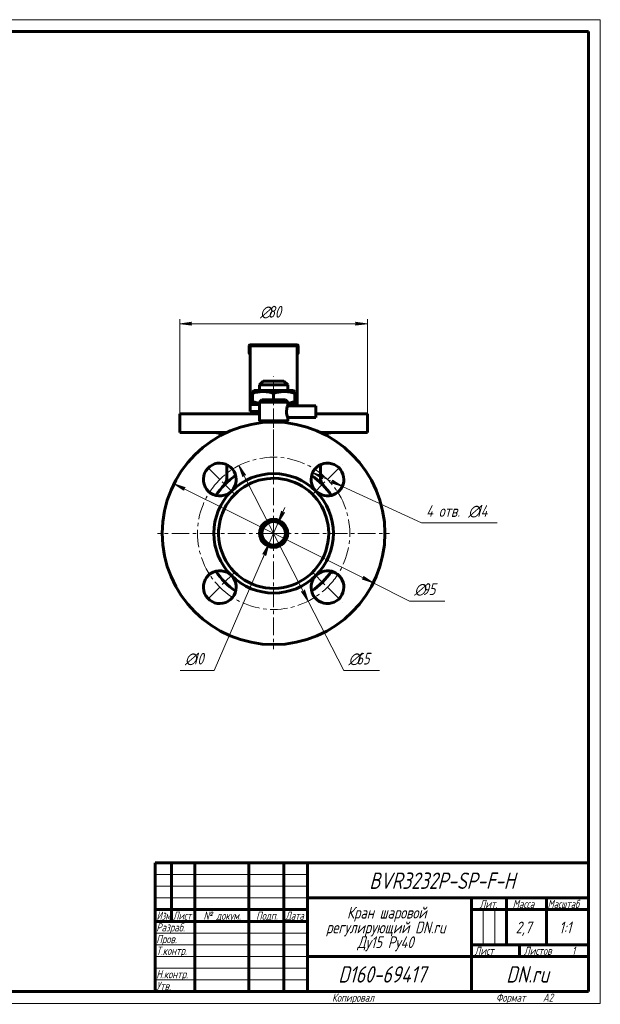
# Model space of a CAD drawing. Header units: millimetres. Extents: x 0 to 594, y 0 to 420.
# Tile 20 of 20: x 346 to 594, y 0 to 420. Entities that reach past the tile are written whole.
import ezdxf

# ---------------------------------------------------------------- set-up
doc = ezdxf.new("R2010")
doc.units = ezdxf.units.MM
for name, pattern in [('K5LT_AXLED', [12, 7.5, -1.5, 1.5, -1.5]), ('K5LT_BASIC', [0]), ('K5LT_THIN', [0])]:
    doc.linetypes.add(name, pattern=pattern)
doc.layers.add('Системный слой', color=7, linetype='Continuous')
doc.layers.add('Системный слой (1)', color=7, linetype='Continuous', true_color=0x6c6c6c)
doc.styles.add('KDIMTEXTSTYLE', font='GOST_AU.SHX', dxfattribs={"width": 0.96, "oblique": 15, "height": 5})
doc.styles.add('KTEXTSTYLE', font='GOST_AU.SHX', dxfattribs={"width": 0.96, "height": 5})
doc.dimstyles.new('KDIMSTYLE (1.00)', dxfattribs={"dimtxt": 5, "dimasz": 1, "dimexe": 2, "dimexo": 0, "dimgap": 1, "dimtad": 1, "dimtxsty": 'KDIMTEXTSTYLE', "dimsah": 1, "dimcen": 0, "dimdle": 1, "dimadec": 0, "dimazin": 0, "dimtfac": 0.667, "dimtmove": 0, "dimatfit": 3, "dimfxl": 1, "dimtvp": 1, "dimtolj": 1, "dimtzin": 0, "dimarcsym": 0})

# ---------------------------------------------------------------- blocks, each defined once
blk = doc.blocks.new('U39')
at = {"layer": 'Системный слой (1)', "color": 150, "linetype": 'K5LT_BASIC', "lineweight": 60, "true_color": 0x0080ff}
for p, q in [((434.4, 243.68), (414.58, 243.68)), ((494.58, 243.68), (474.76, 243.68))]:
    blk.add_line(p, q, dxfattribs=at)
blk = doc.blocks.new('U40')
at = {"layer": 'Системный слой (1)', "color": 150, "linetype": 'K5LT_BASIC', "lineweight": 60, "true_color": 0x0080ff}
for p, q in [((448.58, 251.68), (414.58, 251.68)), ((494.58, 251.68), (472.58, 251.68))]:
    blk.add_line(p, q, dxfattribs=at)
blk = doc.blocks.new('U41')
at = {"layer": 'Системный слой (1)', "color": 150, "linetype": 'K5LT_BASIC', "lineweight": 60, "true_color": 0x0080ff}
for p, q in [((450.18, 265.68), (454.58, 265.68)), ((454.58, 265.68), (458.98, 265.68))]:
    blk.add_line(p, q, dxfattribs=at)
blk = doc.blocks.new('U42')
at = {"layer": 'Системный слой (1)', "color": 150, "linetype": 'K5LT_BASIC', "lineweight": 60, "true_color": 0x0080ff}
for p, q in [((460.58, 256.68), (460.58, 255.18)), ((460.58, 250.18), (460.58, 248.68))]:
    blk.add_line(p, q, dxfattribs=at)
blk = doc.blocks.new('U43')
at = {"layer": 'Системный слой (1)', "color": 150, "linetype": 'K5LT_BASIC', "lineweight": 60, "true_color": 0x0080ff}
for p, q in [((454.58, 264.08), (448.58, 264.08)), ((460.58, 264.08), (454.58, 264.08))]:
    blk.add_line(p, q, dxfattribs=at)
blk = doc.blocks.new('D3')
at = {"layer": 'Системный слой (1)'}
for points in [[(476.03, 225.1), (471.21, 226.6), (475.47, 223.91), (475.3, 224.71)], [(483.92, 220.73), (479.66, 223.42), (479.83, 222.62), (479.1, 222.23)]]:
    blk.add_hatch(color=7, dxfattribs=at).paths.add_polyline_path(points)
at = {"layer": 'Системный слой (1)', "color": 7, "linetype": 'K5LT_THIN', "lineweight": 18}
for p, q in [((471.21, 226.6), (476.03, 225.1)), ((475.47, 223.91), (471.21, 226.6)), ((471.21, 226.6), (483.92, 220.73)), ((476.03, 225.1), (475.3, 224.71)), ((475.3, 224.71), (475.47, 223.91)), ((479.83, 222.62), (479.66, 223.42)), ((479.66, 223.42), (483.92, 220.73)), ((479.1, 222.23), (479.83, 222.62)), ((483.92, 220.73), (479.1, 222.23))]:
    blk.add_line(p, q, dxfattribs=at)
blk.add_wipeout([(519.64, 206.13), (519.64, 213.51), (546.79, 213.51), (546.79, 206.13)]).dxf.layer = 'Системный слой (1)'
for p, q in [((483.92, 220.73), (517.64, 205.13)), ((517.64, 205.13), (549.92, 205.13))]:
    blk.add_line(p, q, dxfattribs=at)
at = {"layer": 'Системный слой (1)', "color": 7, "char_height": 5, "attachment_point": 1, "style": 'KTEXTSTYLE'}
for s, insert in [('\\H5.0;\\W1.000;\\Q15;\\Q15;\\W0.965;4 отв. ', (519.64, 212.71)), ('\\H5.0;\\W1.000;\\Q15;\\Q15;\\W0.965;∅', (537.63, 212.71)), ('\\H5.0;\\W1.000;\\Q15;\\Q15;\\W0.965;14', (540.94, 212.71))]:
    blk.add_mtext(s, dxfattribs=dict(at, insert=insert))
blk = doc.blocks.new('KDIMARROW_01')
at = {"layer": 'Системный слой'}
blk.add_hatch(color=0, dxfattribs=at).paths.add_polyline_path([(-5, -0.66), (0, 0), (-5, 0.66), (-4.5, 0)])
at = {"layer": 'Системный слой', "color": 0, "linetype": 'K5LT_THIN', "lineweight": 18}
for p, q in [((-4.5, 0), (-5, 0.66)), ((-5, 0.66), (0, 0)), ((0, 0), (-5, -0.66)), ((-5, -0.66), (-4.5, 0))]:
    blk.add_line(p, q, dxfattribs=at)
at = {"layer": 'Системный слой (1)', "color": 0, "linetype": 'K5LT_THIN', "lineweight": 18}
blk.add_line((454.58, 200.68), (453.58, 200.68), dxfattribs=at)
blk = doc.blocks.new('D4')
at = {"layer": 'Системный слой (1)'}
for points in [[(456.57, 205.27), (459.17, 209.6), (458.36, 209.4), (457.96, 210.12)], [(451.21, 191.25), (452.59, 196.1), (450, 191.77), (450.8, 191.97)]]:
    blk.add_hatch(color=7, dxfattribs=at).paths.add_polyline_path(points)
at = {"layer": 'Системный слой (1)', "color": 7, "linetype": 'K5LT_THIN', "lineweight": 18}
for p, q in [((456.57, 205.27), (459.36, 211.69)), ((457.96, 210.12), (456.57, 205.27)), ((456.57, 205.27), (459.17, 209.6)), ((458.36, 209.4), (457.96, 210.12)), ((459.17, 209.6), (458.36, 209.4)), ((456.57, 205.27), (452.59, 196.1)), ((452.59, 196.1), (429.16, 142.07)), ((452.59, 196.1), (449.81, 189.68)), ((452.59, 196.1), (450, 191.77)), ((451.21, 191.25), (452.59, 196.1)), ((450, 191.77), (450.8, 191.97)), ((450.8, 191.97), (451.21, 191.25))]:
    blk.add_line(p, q, dxfattribs=at)
blk.add_wipeout([(416.74, 143.07), (416.74, 150.45), (426.74, 150.45), (426.74, 143.07)]).dxf.layer = 'Системный слой (1)'
blk.add_line((429.16, 142.07), (414.74, 142.07), dxfattribs=at)
at = {"layer": 'Системный слой (1)', "color": 7, "char_height": 5, "attachment_point": 1, "style": 'KTEXTSTYLE'}
for s, insert in [('\\H5.0;\\W1.000;\\Q15;\\Q15;\\W0.965;∅', (416.74, 149.66)), ('\\H5.0;\\W1.000;\\Q15;\\Q15;\\W0.965;10', (420.05, 149.66))]:
    blk.add_mtext(s, dxfattribs=dict(at, insert=insert))
blk = doc.blocks.new('D5')
at = {"layer": 'Системный слой (1)'}
for points in [[(416.84, 220.23), (412.07, 221.88), (416.25, 219.06), (416.1, 219.87)], [(497.09, 179.49), (492.91, 182.31), (493.07, 181.5), (492.33, 181.13)]]:
    blk.add_hatch(color=7, dxfattribs=at).paths.add_polyline_path(points)
at = {"layer": 'Системный слой (1)', "color": 7, "linetype": 'K5LT_THIN', "lineweight": 18}
for p, q in [((412.07, 221.88), (416.84, 220.23)), ((416.25, 219.06), (412.07, 221.88)), ((412.07, 221.88), (497.09, 179.49)), ((416.84, 220.23), (416.1, 219.87)), ((416.1, 219.87), (416.25, 219.06)), ((492.33, 181.13), (493.07, 181.5)), ((497.09, 179.49), (492.33, 181.13)), ((493.07, 181.5), (492.91, 182.31)), ((492.91, 182.31), (497.09, 179.49))]:
    blk.add_line(p, q, dxfattribs=at)
blk.add_wipeout([(514.62, 172.75), (514.62, 180.13), (525.26, 180.13), (525.26, 172.75)]).dxf.layer = 'Системный слой (1)'
for p, q in [((497.09, 179.49), (512.62, 171.75)), ((512.62, 171.75), (527.7, 171.75))]:
    blk.add_line(p, q, dxfattribs=at)
at = {"layer": 'Системный слой (1)', "color": 7, "char_height": 5, "attachment_point": 1, "style": 'KTEXTSTYLE'}
for s, insert in [('\\H5.0;\\W1.000;\\Q15;\\Q15;\\W0.965;∅', (514.62, 179.34)), ('\\H5.0;\\W1.000;\\Q15;\\Q15;\\W0.965;95', (517.93, 179.34))]:
    blk.add_mtext(s, dxfattribs=dict(at, insert=insert))
blk = doc.blocks.new('D6')
at = {"layer": 'Системный слой (1)'}
for points in [[(442.65, 225.47), (439.78, 229.62), (441.47, 224.87), (441.83, 225.61)], [(469.38, 171.75), (467.69, 176.5), (467.33, 175.76), (466.52, 175.9)]]:
    blk.add_hatch(color=7, dxfattribs=at).paths.add_polyline_path(points)
at = {"layer": 'Системный слой (1)', "color": 7, "linetype": 'K5LT_THIN', "lineweight": 18}
for p, q in [((439.78, 229.62), (442.65, 225.47)), ((441.47, 224.87), (439.78, 229.62)), ((439.78, 229.62), (469.38, 171.75)), ((441.83, 225.61), (441.47, 224.87)), ((442.65, 225.47), (441.83, 225.61)), ((469.38, 171.75), (466.52, 175.9)), ((466.52, 175.9), (467.33, 175.76)), ((467.33, 175.76), (467.69, 176.5)), ((467.69, 176.5), (469.38, 171.75))]:
    blk.add_line(p, q, dxfattribs=at)
blk.add_wipeout([(486.56, 143.07), (486.56, 150.45), (497.33, 150.45), (497.33, 143.07)]).dxf.layer = 'Системный слой (1)'
for p, q in [((469.38, 171.75), (484.56, 142.07)), ((484.56, 142.07), (499.78, 142.07))]:
    blk.add_line(p, q, dxfattribs=at)
at = {"layer": 'Системный слой (1)', "color": 7, "char_height": 5, "attachment_point": 1, "style": 'KTEXTSTYLE'}
for s, insert in [('\\H5.0;\\W1.000;\\Q15;\\Q15;\\W0.965;∅', (486.56, 149.66)), ('\\H5.0;\\W1.000;\\Q15;\\Q15;\\W0.965;65', (489.87, 149.66))]:
    blk.add_mtext(s, dxfattribs=dict(at, insert=insert))
blk = doc.blocks.new('D7')
at = {"layer": 'Системный слой (1)'}
for points in [[(419.08, 290.19), (419.58, 290.85), (414.58, 290.19), (419.58, 289.53)], [(494.58, 290.19), (489.58, 290.85), (490.08, 290.19), (489.58, 289.53)]]:
    blk.add_hatch(color=7, dxfattribs=at).paths.add_polyline_path(points)
at = {"layer": 'Системный слой (1)', "color": 7, "linetype": 'K5LT_THIN', "lineweight": 18}
for p, q in [((414.58, 251.68), (414.58, 292.19)), ((414.58, 290.19), (419.58, 290.85)), ((419.58, 289.53), (414.58, 290.19)), ((419.58, 290.85), (419.08, 290.19)), ((419.08, 290.19), (419.58, 289.53)), ((490.08, 290.19), (489.58, 290.85)), ((489.58, 290.85), (494.58, 290.19)), ((494.58, 290.19), (489.58, 289.53)), ((489.58, 289.53), (490.08, 290.19)), ((494.58, 251.68), (494.58, 292.19))]:
    blk.add_line(p, q, dxfattribs=at)
blk.add_wipeout([(448.84, 291.19), (448.84, 298.57), (459.86, 298.57), (459.86, 291.19)]).dxf.layer = 'Системный слой (1)'
blk.add_line((494.58, 290.19), (414.58, 290.19), dxfattribs=at)
at = {"layer": 'Системный слой (1)', "color": 7, "char_height": 5, "attachment_point": 1, "style": 'KTEXTSTYLE'}
for s, insert in [('\\H5.0;\\W1.000;\\Q15;\\Q15;\\W0.965;∅', (448.84, 297.77)), ('\\H5.0;\\W1.000;\\Q15;\\Q15;\\W0.965;80', (452.15, 297.77))]:
    blk.add_mtext(s, dxfattribs=dict(at, insert=insert))
blk = doc.blocks.new('U44')
at = {"layer": 'Системный слой (1)', "color": 150, "linetype": 'K5LT_BASIC', "lineweight": 60, "true_color": 0x0080ff}
for start, end in [(123.2765, 146.7235), (33.2765, 56.7235), (213.2765, 236.7235), (303.2765, 326.7235)]:
    blk.add_arc((454.58, 200.68), 29.5, start, end, dxfattribs=at)
blk = doc.blocks.new('U45')
at = {"layer": 'Системный слой (1)', "color": 150, "linetype": 'K5LT_BASIC', "lineweight": 60, "true_color": 0x0080ff}
for p, q in [((461.59, 256.38), (462.59, 256.62)), ((462.59, 256.62), (463.58, 256.92)), ((460.58, 256.21), (461.59, 256.38))]:
    blk.add_line(p, q, dxfattribs=at)
blk = doc.blocks.new('U46')
at = {"layer": 'Системный слой (1)', "color": 150, "linetype": 'K5LT_BASIC', "lineweight": 60, "true_color": 0x0080ff}
for p, q in [((437.53, 224.76), (437.66, 224.85)), ((437.66, 224.85), (437.79, 224.94)), ((437.79, 224.94), (437.92, 225.03))]:
    blk.add_line(p, q, dxfattribs=at)
blk = doc.blocks.new('U47')
at = {"layer": 'Системный слой (1)', "color": 150, "linetype": 'K5LT_BASIC', "lineweight": 60, "true_color": 0x0080ff}
for p, q in [((472.72, 223.95), (472.83, 223.86)), ((472.83, 223.86), (472.95, 223.77)), ((472.95, 223.77), (473.06, 223.68))]:
    blk.add_line(p, q, dxfattribs=at)
blk = doc.blocks.new('U48')
at = {"layer": 'Системный слой (1)', "color": 150, "linetype": 'K5LT_BASIC', "lineweight": 60, "true_color": 0x0080ff}
for p, q in [((445.58, 256.92), (446.58, 256.62)), ((446.58, 256.62), (447.57, 256.38)), ((447.57, 256.38), (448.58, 256.21))]:
    blk.add_line(p, q, dxfattribs=at)
blk = doc.blocks.new('U49')
at = {"layer": 'Системный слой (1)', "color": 150, "linetype": 'K5LT_BASIC', "lineweight": 60, "true_color": 0x0080ff}
for p, q in [((474.84, 222.13), (474.9, 222.08)), ((474.9, 222.08), (474.96, 222.02)), ((474.96, 222.02), (475.01, 221.96))]:
    blk.add_line(p, q, dxfattribs=at)
blk = doc.blocks.new('U50')
at = {"layer": 'Системный слой (1)', "color": 150, "linetype": 'K5LT_BASIC', "lineweight": 60, "true_color": 0x0080ff}
for p, q in [((434.05, 221.87), (433.99, 221.8)), ((434.12, 221.93), (434.05, 221.87)), ((434.18, 221.99), (434.12, 221.93))]:
    blk.add_line(p, q, dxfattribs=at)
blk = doc.blocks.new('U51')
at = {"layer": 'Системный слой (1)', "color": 150, "linetype": 'K5LT_BASIC', "lineweight": 60, "true_color": 0x0080ff}
for p, q in [((460.19, 253.97), (460.04, 252.72)), ((460.04, 252.72), (460.04, 252.68)), ((460.04, 252.68), (460.09, 251.89)), ((460.41, 254.72), (460.19, 253.97)), ((460.5, 254.98), (460.41, 254.72)), ((460.54, 255.07), (460.5, 254.98)), ((460.55, 255.1), (460.54, 255.07)), ((460.56, 255.12), (460.55, 255.1)), ((460.57, 255.15), (460.56, 255.13)), ((460.56, 255.13), (460.56, 255.13)), ((460.56, 255.13), (460.56, 255.13)), ((460.56, 255.13), (460.56, 255.12)), ((460.58, 255.17), (460.57, 255.15)), ((460.58, 255.18), (460.58, 255.18)), ((460.58, 255.18), (460.58, 255.18)), ((460.58, 255.18), (460.58, 255.18)), ((460.58, 255.18), (460.58, 255.18)), ((460.58, 255.18), (460.58, 255.18)), ((460.58, 255.18), (460.58, 255.18)), ((460.58, 255.18), (460.58, 255.17)), ((460.09, 251.89), (460.35, 250.82)), ((460.35, 250.82), (460.55, 250.27)), ((460.55, 250.27), (460.58, 250.19)), ((460.58, 250.19), (460.58, 250.19)), ((460.58, 250.19), (460.58, 250.19)), ((460.58, 250.19), (460.58, 250.19)), ((460.58, 250.19), (460.58, 250.19)), ((460.58, 250.19), (460.58, 250.18)), ((460.58, 250.18), (460.58, 250.18))]:
    blk.add_line(p, q, dxfattribs=at)
blk = doc.blocks.new('U52')
at = {"layer": 'Системный слой (1)', "color": 150, "linetype": 'K5LT_BASIC', "lineweight": 60, "true_color": 0x0080ff}
for p, q in [((437.66, 224.85), (437.53, 224.76)), ((437.79, 224.94), (437.66, 224.85)), ((437.92, 225.03), (437.79, 224.94))]:
    blk.add_line(p, q, dxfattribs=at)
blk = doc.blocks.new('U53')
at = {"layer": 'Системный слой (1)', "color": 30, "linetype": 'K5LT_AXLED', "lineweight": 18, "true_color": 0xff8000}
for q in [(454.58, 250.18), (405.08, 200.68), (504.08, 200.68), (454.58, 151.18)]:
    blk.add_line((454.58, 200.68), q, dxfattribs=at)
blk = doc.blocks.new('U54')
at = {"layer": 'Системный слой (1)', "color": 30, "linetype": 'K5LT_AXLED', "lineweight": 18, "true_color": 0xff8000}
for p, q in [((431.6, 223.67), (425.24, 230.03)), ((477.56, 223.67), (483.93, 230.03)), ((437.97, 217.3), (431.6, 223.67)), ((471.2, 217.3), (477.56, 223.67)), ((437.97, 184.07), (431.6, 177.7)), ((471.2, 184.07), (477.56, 177.7)), ((431.6, 177.7), (425.24, 171.34)), ((477.56, 177.7), (483.93, 171.34))]:
    blk.add_line(p, q, dxfattribs=at)
for start, end in [(45, 135), (135, 225), (315, 45), (225, 315)]:
    blk.add_arc((454.58, 200.68), 32.5, start, end, dxfattribs=at)
blk = doc.blocks.new('U55')
at = {"color": 7, "linetype": 'K5LT_THIN', "lineweight": 18}
for p, q in [((0, 420), (594, 420)), ((594, 420), (594, 0)), ((404, 55), (469, 55)), ((404, 50), (469, 50)), ((404, 45), (469, 45)), ((543.96, 25), (543.96, 40)), ((548.98, 25), (548.98, 40)), ((404, 30), (469, 30)), ((404, 25), (469, 25)), ((404, 20), (469, 20)), ((404, 15), (469, 15)), ((404, 10), (469, 10)), ((594, 0), (0, 0))]:
    blk.add_line(p, q, dxfattribs=at)
at = {"color": 150, "linetype": 'K5LT_BASIC', "lineweight": 60, "true_color": 0x0080ff}
for p, q in [((20, 415), (589, 415)), ((589, 415), (589, 5)), ((404, 60), (589, 60)), ((404, 5), (404, 60)), ((411, 35), (411, 60)), ((421, 5), (421, 60)), ((444, 5), (444, 60)), ((459, 5), (459, 60)), ((469, 5), (469, 60)), ((469, 45), (589, 45)), ((539, 5), (539, 45)), ((554, 25), (554, 45)), ((571, 25), (571, 45)), ((404, 40), (469, 40)), ((539, 40), (554, 40)), ((554, 40), (589, 40)), ((404, 35), (469, 35)), ((539, 25), (589, 25)), ((559.57, 20), (559.57, 25)), ((469, 20), (539, 20)), ((539, 20), (589, 20)), ((589, 5), (20, 5))]:
    blk.add_line(p, q, dxfattribs=at)
at = {"color": 7, "attachment_point": 1, "style": 'KTEXTSTYLE'}
for s, insert, char_height in [('\\H5.0;\\W1.000;\\Q15;\\Q15;\\W0.965;\\H7.00;BVR3232P-SP-F-H', (495.41, 55.86), 7), ('\\H5.0;\\W1.000;\\Q15;\\Q15;\\W0.965;\\H3.50;Лит.', (542.47, 44.18), 3.5), ('\\H5.0;\\W1.000;\\Q15;\\Q15;\\W0.965;\\H3.50;Масса', (556.58, 44.18), 3.5), ('\\H5.0;\\W1.000;\\Q15;\\Q15;\\W0.930;\\H3.50;Масштаб', (571.52, 44.18), 3.5), ('\\H5.0;\\W1.000;\\Q15;\\Q15;\\W0.784;\\H3.50;Изм.', (404.62, 39.18), 3.5), ('\\H5.0;\\W1.000;\\Q15;\\Q15;\\W0.799;\\H3.50;Лист', (411.61, 39.18), 3.5), ('\\H5.0;\\W1.000;\\Q15;\\Q15;\\W0.965;\\H3.50;№ докум.', (424.63, 39.18), 3.5), ('\\H5.0;\\W1.000;\\Q15;\\Q15;\\W0.965;\\H3.50;Подп.', (447.1, 39.18), 3.5), ('\\H5.0;\\W1.000;\\Q15;\\Q15;\\W0.799;\\H3.50;Дата', (459.61, 39.18), 3.5), ('\\H5.0;\\W1.000;\\Q15;\\Q15;\\W0.965;Кран шаровой', (485.89, 41.21), 5), ('\\H5.0;\\W1.000;\\Q15;\\Q15;\\W0.965;\\H3.50;Разраб.', (404.5, 34.18), 3.5), ('\\H5.0;\\W1.000;\\Q15;\\Q15;\\W0.965;регулирующий DN.ru ', (476.96, 34.9), 5), ('\\H5.0;\\W1.000;\\Q15;\\Q15;\\W0.965;2,7', (557.89, 34.9), 5), ('\\H5.0;\\W1.000;\\Q15;\\Q15;\\W0.965;{\\c16711680;1:1}', (576.44, 34.9), 5), ('\\H5.0;\\W1.000;\\Q15;\\Q15;\\W0.965;\\H3.50;Пров.', (404.5, 29.18), 3.5), ('\\H5.0;\\W1.000;\\Q15;\\Q15;\\W0.965;Ду15 Ру40', (490.32, 28.59), 5), ('\\H5.0;\\W1.000;\\Q15;\\Q15;\\W0.965;\\H3.50;Т.контр.', (404.5, 24.18), 3.5), ('\\H5.0;\\W1.000;\\Q15;\\Q15;\\W0.965;\\H3.50;Лист', (540.32, 24.18), 3.5), ('\\H5.0;\\W1.000;\\Q15;\\Q15;\\W0.965;\\H3.50;Листов', (561.36, 24.18), 3.5), ('\\H5.0;\\W1.000;\\Q15;\\Q15;\\W0.965;\\H3.50;1', (581.91, 24.18), 3.5), ('\\H5.0;\\W1.000;\\Q15;\\Q15;\\W0.965;\\H3.50;Н.контр.', (404.5, 14.18), 3.5), ('\\H5.0;\\W1.000;\\Q15;\\Q15;\\W0.965;\\H7.00;D160-69417', (482.17, 15.86), 7), ('\\H5.0;\\W1.000;\\Q15;\\Q15;\\W0.965;\\H7.00;DN.ru', (553.84, 15.86), 7), ('\\H5.0;\\W1.000;\\Q15;\\Q15;\\W0.965;\\H3.50;Утв.', (404.5, 9.18), 3.5), ('\\H5.0;\\W1.000;\\Q15;\\Q15;\\W0.965;\\H3.50;Копировал', (479.5, 4.18), 3.5), ('\\H5.0;\\W1.000;\\Q15;\\Q15;\\W0.965;\\H3.50;Формат', (549.5, 4.18), 3.5), ('\\H5.0;\\W1.000;\\Q15;\\Q15;\\W0.965;\\H3.50;A2', (569.5, 4.18), 3.5)]:
    blk.add_mtext(s, dxfattribs=dict(at, insert=insert, char_height=char_height))

msp = doc.modelspace()

# ---------------------------------------------------------------- linework, layer by layer
at = {"layer": 'Системный слой (1)', "color": 150, "linetype": 'K5LT_BASIC', "lineweight": 60, "true_color": 0x0080ff}
for p, q in [((444.083, 280.684), (444.083, 277.684)), ((464.583, 281.184), (444.583, 281.184)), ((444.583, 280.684), (464.583, 280.684)), ((444.583, 279.513), (444.583, 280.684)), ((444.583, 279.513), (444.583, 255.977)), ((464.583, 280.684), (464.583, 279.513)), ((464.583, 279.513), (464.583, 255.977)), ((465.083, 280.684), (465.083, 277.684)), ((450.183, 265.684), (448.583, 264.084)), ((458.983, 265.684), (460.583, 264.084)), ((446.333, 261.684), (445.583, 261.251)), ((445.583, 260.447), (445.583, 261.251)), ((462.833, 261.684), (446.333, 261.684)), ((448.583, 261.684), (448.583, 264.084)), ((460.583, 261.684), (460.583, 264.084)), ((462.833, 261.684), (463.583, 261.251)), ((463.583, 261.251), (463.583, 260.447)), ((445.583, 260.447), (445.583, 256.921)), ((445.583, 256.117), (445.583, 256.921)), ((449.583, 257.684), (448.583, 256.684)), ((460.583, 256.684), (448.583, 256.684)), ((448.583, 256.684), (448.583, 248.684)), ((459.583, 257.684), (449.583, 257.684)), ((454.583, 260.447), (454.583, 257.684)), ((459.583, 257.684), (460.583, 256.684)), ((463.583, 260.447), (463.583, 256.921)), ((463.583, 256.921), (463.583, 256.117)), ((444.583, 255.684), (444.583, 255.977)), ((444.583, 255.684), (448.583, 255.684)), ((444.583, 252.684), (444.583, 255.684)), ((448.583, 252.684), (444.583, 252.684)), ((446.333, 255.684), (445.583, 256.117)), ((460.583, 255.684), (464.583, 255.684)), ((472.583, 255.184), (460.583, 255.184)), ((462.833, 255.684), (463.583, 256.117)), ((464.583, 255.977), (464.583, 255.684)), ((464.583, 255.684), (464.583, 255.184)), ((472.583, 255.184), (472.583, 252.684)), ((472.583, 252.684), (472.583, 250.184)), ((414.583, 243.684), (414.583, 251.684)), ((449.37, 247.897), (448.583, 248.684)), ((460.583, 248.684), (448.583, 248.684)), ((459.796, 247.897), (460.583, 248.684)), ((472.583, 250.184), (460.583, 250.184)), ((494.583, 243.684), (494.583, 251.684)), ((434.583, 224.459), (434.583, 229.999)), ((474.583, 224.459), (474.583, 229.999)), ((433.215, 221.022), (433.246, 221.054)), ((433.273, 221.083), (433.228, 221.036)), ((475.956, 221.018), (475.885, 221.092)), ((475.951, 221.023), (475.942, 221.033)), ((478.76, 183.78), (479.17, 183.494))]:
    msp.add_line(p, q, dxfattribs=at)
for centre, radius, start, end in [((444.583, 280.684), 0.5, 90, 180), ((444.583, 277.684), 0.5, 180, 270), ((464.583, 280.684), 0.5, 0, 90), ((464.583, 277.684), 0.5, 270, 0), ((429.583, 238.684), 5, 54.23845, 90), ((479.583, 238.684), 5, 90, 125.76156), ((431.602, 223.665), 7, 0, 314.99973), ((477.564, 223.665), 7, 0, 224.99973), ((454.583, 200.684), 25.5, 45.00007, 134.99993), ((431.602, 223.665), 7, 315.00027, 0), ((454.583, 200.684), 23.5, 0, 135), ((477.564, 223.665), 7, 225.00027, 0), ((454.583, 200.684), 25.5, 135.00007, 224.99993), ((454.583, 200.684), 25.5, 315.00007, 44.99993), ((454.583, 200.684), 23.5, 135, 0), ((431.602, 177.703), 7, 45.00027, 0), ((431.602, 177.703), 7, 0, 44.99973), ((454.583, 200.684), 25.5, 225.00007, 314.99993), ((477.564, 177.703), 7, 135.00027, 0), ((477.564, 177.703), 7, 0, 134.99973), ((454.583, 200.684), 30, 325.03986, 327.01946)]:
    msp.add_arc(centre, radius, start, end, dxfattribs=at)

# ---------------------------------------------------------------- block references
at = {"layer": 'Системный слой (1)'}
for name in ['U41', 'U43', 'U42', 'U40', 'U39']:
    msp.add_blockref(name, (0, 0), dxfattribs=at)

# ---------------------------------------------------------------- next in the draw order: dimensions: what is measured, and where the dimension line sits
at = {"layer": 'Системный слой (1)', "color": 7}
dim = msp.add_linear_dim(base=(494.583, 290.187), p1=(414.583, 251.684), p2=(494.583, 251.684), dimstyle='KDIMSTYLE (1.00)', override={"dimexo": 0, "dimpost": '\\H5.0;\\W0.965;\\Q15;∅<>', "dimblk1": 'KDIMARROW_01', "dimblk2": 'KDIMARROW_01', "dimse1": 0, "dimse2": 0, "dimclrt": 7, "dimtol": 1, "dimtp": 0, "dimtm": 0, "dimtdec": 5, "dimtolj": 1}, dxfattribs=at)
dim.commit()
dim.dimension.update_dxf_attribs({"geometry": 'D7', "text_midpoint": (454.583, 290.187), "dimtype": 160})
for p1, p2, override, picture, middle in [((471.211, 226.604), (483.918, 220.726), {"dimtih": 1, "dimtoh": 1, "dimpost": '\\H5.0;\\W0.965;\\Q15;\\Q15;4 отв. \\H5.0;\\W0.965;\\Q15;<>', "dimblk1": 'KDIMARROW_01', "dimblk2": 'KDIMARROW_01', "dimclrt": 7, "dimtol": 1, "dimtp": 0, "dimtm": 0, "dimtdec": 5, "dimtmove": 1, "dimatfit": 2, "dimtolj": 1}, 'D3', (519.641, 205.127)), ((456.573, 205.271), (452.594, 196.097), {"dimtih": 1, "dimtoh": 1, "dimpost": '\\H5.0;\\W0.965;\\Q15;<>', "dimblk1": 'KDIMARROW_01', "dimblk2": 'KDIMARROW_01', "dimclrt": 7, "dimtol": 1, "dimtp": 0, "dimtm": 0, "dimtdec": 5, "dimtmove": 1, "dimatfit": 2, "dimtolj": 1}, 'D4', (427.159, 142.069))]:
    dim = msp.add_diameter_dim_2p(p1=p1, p2=p2, dimstyle='KDIMSTYLE (1.00)', override=override, dxfattribs=at)
    dim.commit()
    dim.dimension.update_dxf_attribs({"geometry": picture, "text_midpoint": middle, "dimtype": 163})

# ---------------------------------------------------------------- next in the draw order: linework, layer by layer
at = {"layer": 'Системный слой (1)', "color": 30, "linetype": 'K5LT_AXLED', "lineweight": 18, "true_color": 0xff8000}
msp.add_line((454.583, 258.447), (454.583, 267.684), dxfattribs=at)
at = {"layer": 'Системный слой (1)', "color": 150, "linetype": 'K5LT_BASIC', "lineweight": 60, "true_color": 0x0080ff}
for points in [[(454.583, 260.447), (454.19, 260.578), (453.795, 260.697), (453.001, 260.904), (452.602, 260.993), (451.799, 261.133), (451.396, 261.185), (450.583, 261.247), (450.175, 261.258), (449.05, 261.227), (448.347, 261.142), (446.955, 260.866), (446.266, 260.675), (445.583, 260.447)], [(463.583, 260.447), (463.19, 260.578), (462.795, 260.697), (462.001, 260.904), (461.602, 260.993), (460.799, 261.133), (460.396, 261.185), (459.583, 261.247), (459.175, 261.258), (458.05, 261.227), (457.347, 261.142), (455.955, 260.866), (455.266, 260.675), (454.583, 260.447)]]:
    msp.add_open_spline(points, degree=3, knots=[0.0002381, 0.0002381, 0.0002381, 0.0002381, 1.4057564, 1.4057564, 2.8115129, 2.8115129, 4.2172693, 4.2172693, 5.6230258, 5.6230258, 8.0595774, 8.0595774, 10.4958913, 10.4958913, 10.4958913, 10.4958913], dxfattribs=at)

# ---------------------------------------------------------------- next in the draw order: block references
at = {"layer": 'Системный слой (1)'}
for name in ['U48', 'U45', 'U51']:
    msp.add_blockref(name, (0, 0), dxfattribs=at)

# ---------------------------------------------------------------- next in the draw order: dimensions: what is measured, and where the dimension line sits
at = {"layer": 'Системный слой (1)', "color": 7}
dim = msp.add_diameter_dim_2p(p1=(412.073, 221.877), p2=(497.094, 179.492), dimstyle='KDIMSTYLE (1.00)', override={"dimtih": 1, "dimtoh": 1, "dimpost": '\\H5.0;\\W0.965;\\Q15;<>', "dimblk1": 'KDIMARROW_01', "dimblk2": 'KDIMARROW_01', "dimclrt": 7, "dimtol": 1, "dimtp": 0, "dimtm": 0, "dimtdec": 5, "dimtmove": 1, "dimatfit": 2, "dimtolj": 1}, dxfattribs=at)
dim.commit()
dim.dimension.update_dxf_attribs({"geometry": 'D5', "text_midpoint": (514.624, 171.749), "dimtype": 163})

# ---------------------------------------------------------------- next in the draw order: linework, layer by layer
at = {"layer": 'Системный слой (1)', "color": 150, "linetype": 'K5LT_BASIC', "lineweight": 60, "true_color": 0x0080ff}
for points, knots in [([(434.583, 224.459), (434.583, 224.407), (434.583, 224.355), (434.578, 224.205), (434.572, 224.107), (434.546, 223.82), (434.518, 223.631), (434.434, 223.228), (434.375, 223.014), (434.228, 222.595), (434.141, 222.39), (434.01, 222.133), (433.979, 222.074), (433.916, 221.963), (433.885, 221.91), (433.827, 221.814), (433.799, 221.77), (433.748, 221.691), (433.723, 221.655), (433.674, 221.584), (433.649, 221.549), (433.613, 221.498), (433.601, 221.483), (433.579, 221.453), (433.568, 221.439), (433.536, 221.397), (433.515, 221.37), (433.454, 221.293), (433.413, 221.244), (433.361, 221.183), (433.349, 221.17), (433.322, 221.139), (433.307, 221.122), (433.275, 221.087), (433.259, 221.07), (433.241, 221.05), (433.237, 221.046), (433.233, 221.041), (433.231, 221.04), (433.228, 221.037), (433.227, 221.035), (433.224, 221.032), (433.223, 221.031), (433.22, 221.028), (433.219, 221.027), (433.217, 221.025), (433.217, 221.024), (433.216, 221.023), (433.215, 221.023), (433.214, 221.021), (433.214, 221.021), (433.212, 221.019), (433.211, 221.019), (433.21, 221.017), (433.21, 221.017), (433.208, 221.015), (433.208, 221.015), (433.207, 221.014), (433.207, 221.014), (433.207, 221.014)], [0, 0, 0, 0, 1.4527848, 1.4527848, 4.1969339, 4.1969339, 9.5238116, 9.5238116, 15.7196411, 15.7196411, 21.9401597, 21.9401597, 23.7906079, 23.7906079, 25.5049818, 25.5049818, 26.9441755, 26.9441755, 28.152359, 28.152359, 29.3605425, 29.3605425, 29.9025107, 29.9025107, 30.3940769, 30.3940769, 31.3772095, 31.3772095, 33.1418902, 33.1418902, 33.6345543, 33.6345543, 34.2863935, 34.2863935, 34.9382328, 34.9382328, 35.0717417, 35.0717417, 35.1351485, 35.1351485, 35.1985553, 35.1985553, 35.2656929, 35.2656929, 35.3328305, 35.3328305, 35.3884454, 35.3884454, 35.425045, 35.425045, 35.4982443, 35.4982443, 35.6446429, 35.6446429, 35.8519166, 35.8519166, 36.266464, 36.266464, 36.9999989, 36.9999989, 36.9999989, 36.9999989]), ([(434.899, 222.656), (434.901, 222.658), (434.903, 222.66), (434.921, 222.676), (434.937, 222.691), (434.972, 222.722), (434.991, 222.738), (435.028, 222.771), (435.047, 222.788), (435.085, 222.821), (435.104, 222.838), (435.142, 222.872), (435.161, 222.888), (435.18, 222.905)], [0, 0, 0, 0, 0.2493968, 0.2493968, 2.0352357, 2.0352357, 4.0704714, 4.0704714, 6.105707, 6.105707, 8.1409427, 8.1409427, 10.1761784, 10.1761784, 10.1761784, 10.1761784])]:
    msp.add_open_spline(points, degree=3, knots=knots, dxfattribs=at)

# ---------------------------------------------------------------- next in the draw order: block references
at = {"layer": 'Системный слой (1)'}
msp.add_blockref('U50', (0, 0), dxfattribs=at)

# ---------------------------------------------------------------- next in the draw order: dimensions: what is measured, and where the dimension line sits
at = {"layer": 'Системный слой (1)', "color": 7}
dim = msp.add_diameter_dim_2p(p1=(439.784, 229.619), p2=(469.383, 171.749), dimstyle='KDIMSTYLE (1.00)', override={"dimtih": 1, "dimtoh": 1, "dimpost": '\\H5.0;\\W0.965;\\Q15;<>', "dimblk1": 'KDIMARROW_01', "dimblk2": 'KDIMARROW_01', "dimclrt": 7, "dimtol": 1, "dimtp": 0, "dimtm": 0, "dimtdec": 5, "dimtmove": 1, "dimatfit": 2, "dimtolj": 1}, dxfattribs=at)
dim.commit()
dim.dimension.update_dxf_attribs({"geometry": 'D6', "text_midpoint": (486.564, 142.069), "dimtype": 163})

# ---------------------------------------------------------------- next in the draw order: linework, layer by layer
at = {"layer": 'Системный слой (1)', "color": 30, "linetype": 'K5LT_AXLED', "lineweight": 18, "true_color": 0xff8000}
msp.add_line((454.583, 222.459), (454.583, 259.684), dxfattribs=at)
at = {"layer": 'Системный слой (1)', "color": 150, "linetype": 'K5LT_BASIC', "lineweight": 60, "true_color": 0x0080ff}
msp.add_line((474.413, 222.526), (474.457, 222.485), dxfattribs=at)
for radius in [47.5, 6, 5]:
    msp.add_circle((454.583, 200.684), radius, dxfattribs=at)
for points, knots in [([(475.951, 221.023), (475.95, 221.024), (475.949, 221.025), (475.944, 221.03), (475.942, 221.032), (475.935, 221.04), (475.933, 221.042), (475.926, 221.05), (475.921, 221.055), (475.912, 221.065), (475.908, 221.069), (475.901, 221.077), (475.896, 221.082), (475.888, 221.09), (475.885, 221.094), (475.878, 221.102), (475.874, 221.107), (475.866, 221.115), (475.862, 221.119), (475.852, 221.131), (475.845, 221.138), (475.832, 221.153), (475.826, 221.161), (475.813, 221.176), (475.806, 221.183), (475.779, 221.214), (475.759, 221.237), (475.72, 221.285), (475.7, 221.309), (475.674, 221.342), (475.667, 221.351), (475.647, 221.376), (475.635, 221.392), (475.597, 221.441), (475.572, 221.475), (475.498, 221.575), (475.451, 221.643), (475.314, 221.852), (475.229, 221.995), (475.05, 222.339), (474.96, 222.543), (474.808, 222.961), (474.746, 223.176), (474.651, 223.61), (474.618, 223.83), (474.589, 224.187), (474.583, 224.323), (474.583, 224.459)], [0, 0, 0, 0, 0.9340213, 0.9340213, 1.397536, 1.397536, 1.5807062, 1.5807062, 1.7638763, 1.7638763, 1.867292, 1.867292, 1.9707077, 1.9707077, 2.0517115, 2.0517115, 2.1379088, 2.1379088, 2.2241062, 2.2241062, 2.3694262, 2.3694262, 2.5147463, 2.5147463, 2.6600664, 2.6600664, 3.111286, 3.111286, 3.5639153, 3.5639153, 3.7259393, 3.7259393, 4.0292133, 4.0292133, 4.6357611, 4.6357611, 5.8488567, 5.8488567, 8.275048, 8.275048, 11.5183141, 11.5183141, 14.7728346, 14.7728346, 18.0151957, 18.0151957, 20, 20, 20, 20]), ([(474.836, 222.134), (474.819, 222.149), (474.802, 222.165), (474.768, 222.197), (474.751, 222.214), (474.716, 222.246), (474.699, 222.262), (474.663, 222.295), (474.645, 222.312), (474.61, 222.345), (474.592, 222.362), (474.573, 222.378)], [0, 0, 0, 0, 2.0575076, 2.0575076, 4.1150152, 4.1150152, 6.1725227, 6.1725227, 8.2300303, 8.2300303, 10.2875379, 10.2875379, 10.2875379, 10.2875379]), ([(475.751, 221.232), (475.729, 221.254), (475.705, 221.278), (475.655, 221.33), (475.628, 221.357), (475.572, 221.414), (475.542, 221.445), (475.478, 221.508), (475.445, 221.542), (475.375, 221.611), (475.339, 221.647), (475.301, 221.684)], [0, 0, 0, 0, 2.3878972, 2.3878972, 4.7757944, 4.7757944, 7.1636916, 7.1636916, 9.5515888, 9.5515888, 11.939486, 11.939486, 11.939486, 11.939486])]:
    msp.add_open_spline(points, degree=3, knots=knots, dxfattribs=at)

# ---------------------------------------------------------------- next in the draw order: block references
msp.add_blockref('U55', (0, 0))
at = {"layer": 'Системный слой (1)'}
for name in ['U53', 'U54', 'U44', 'U46', 'U52', 'U47', 'U49']:
    msp.add_blockref(name, (0, 0), dxfattribs=at)

doc.saveas('drawing.dxf')
